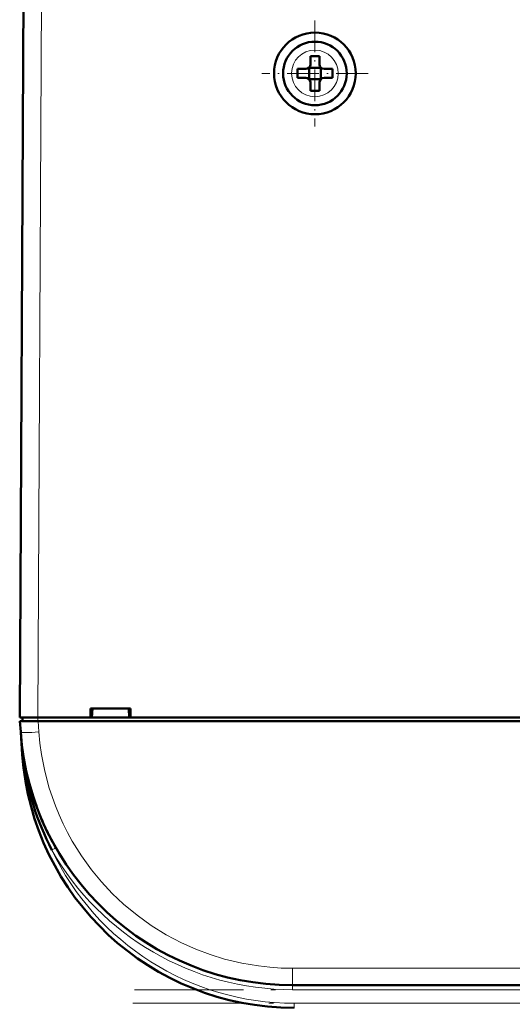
# Model space of a CAD drawing. Extents: x -1768 to 2122, y -1729 to 686.
# Tile 15 of 71: x -232 to -178, y -1513 to -1405. Entities that reach past the tile are written whole.
import ezdxf

# ---------------------------------------------------------------- set-up
doc = ezdxf.new("R2010")
doc.units = 0
doc.linetypes.add('DASHDOT', pattern=[18.5, 12, -3, 0.5, -3])

msp = doc.modelspace()

# ---------------------------------------------------------------- linework, layer by layer
at = {"color": 7, "lineweight": 50}
for p, q in [((-231.93, -1481.53), (-231.51, -1399.47)), ((-199.93, -1409.52), (-199.93, -1408.6)), ((-198.93, -1408.6), (-198.93, -1409.52)), ((-200.08, -1409.88), (-200.07, -1409.89)), ((-200.07, -1409.89), (-198.79, -1409.89)), ((-200.07, -1409.89), (-200.07, -1411.16)), ((-198.79, -1409.89), (-198.78, -1409.88)), ((-198.79, -1409.89), (-198.79, -1411.16)), ((-201.35, -1410.02), (-200.43, -1410.02)), ((-201.35, -1411.02), (-200.43, -1411.02)), ((-197.51, -1410.02), (-198.43, -1410.02)), ((-197.51, -1411.02), (-198.43, -1411.02)), ((-200.07, -1411.16), (-200.08, -1411.17)), ((-198.79, -1411.16), (-200.07, -1411.16)), ((-199.93, -1411.52), (-199.93, -1412.45)), ((-198.93, -1411.52), (-198.93, -1412.45)), ((-198.79, -1411.16), (-198.78, -1411.17)), ((-224.14, -1481.53), (-224.14, -1480.53)), ((-224.14, -1480.53), (-219.73, -1480.53)), ((-224, -1481.53), (-223.93, -1480.53)), ((-219.93, -1480.53), (-219.87, -1481.53)), ((-219.73, -1480.53), (-219.73, -1481.53)), ((-231.93, -1481.53), (-229.93, -1481.53)), ((-231.63, -1481.53), (-231.63, -1481.93)), ((-229.93, -1481.53), (-224.14, -1481.53)), ((-224.14, -1481.53), (-224, -1481.53)), ((-224.08, -1481.53), (-219.78, -1481.53)), ((-219.87, -1481.53), (-219.73, -1481.53)), ((-219.73, -1481.53), (-100.14, -1481.53)), ((-231.82, -1483.12), (-231.91, -1481.93)), ((-231.91, -1481.93), (-229.91, -1481.93)), ((23.04, -1481.93), (-229.91, -1481.93)), ((-231.82, -1483.15), (-231.65, -1485.62)), ((-229.48, -1492.83), (-229.38, -1493.06)), ((-4.97, -1511.03), (-201.9, -1511.03))]:
    msp.add_line(p, q, dxfattribs=at)
at = {"color": 7, "lineweight": 18}
for p, q in [((-229.51, -1399.47), (-229.93, -1481.53)), ((-199.41, -1407.95), (-199.43, -1407.95)), ((-202, -1410.5), (-202, -1410.52)), ((-196.86, -1410.55), (-196.86, -1410.52)), ((-199.45, -1413.1), (-199.43, -1413.1)), ((-229.94, -1481.93), (-229.94, -1481.53)), ((-229.91, -1481.93), (-229.83, -1483.12)), ((-231.65, -1485.62), (-231.6, -1485.61)), ((-231.55, -1485.98), (-231.6, -1485.61)), ((-228.39, -1496.13), (-228.08, -1495.96)), ((-228.08, -1495.96), (-227.96, -1495.89)), ((-4.97, -1509.17), (-201.9, -1509.17)), ((-201.9, -1511.03), (-201.9, -1509.17)), ((-201.9, -1511.03), (-201.9, -1511.53)), ((-4.97, -1511.53), (-201.9, -1511.53)), ((-201.72, -1513.03), (-201.72, -1513.53)), ((-5.15, -1513.03), (-201.72, -1513.03))]:
    msp.add_line(p, q, dxfattribs=at)
at = {"color": 7, "linetype": 'DASHDOT', "lineweight": 18, "ltscale": 0.292499}
msp.add_line((-199.43, -1404.67), (-199.43, -1416.37), dxfattribs=at)
at = {"color": 7, "linetype": 'DASHDOT', "lineweight": 18, "ltscale": 0.2925}
msp.add_line((-193.58, -1410.52), (-205.28, -1410.52), dxfattribs=at)
at = {"color": 7, "linetype": 'DASHDOT', "lineweight": 18, "ltscale": 0.012015}
msp.add_line((-229.94, -1481.49), (-229.94, -1481.97), dxfattribs=at)
at = {"color": 7, "linetype": 'DASHDOT', "lineweight": 18}
for p, q in [((14.72, -1511.53), (-221.59, -1511.53)), ((14.51, -1513.03), (-221.38, -1513.03))]:
    msp.add_line(p, q, dxfattribs=at)
at = {"color": 7, "lineweight": 18}
msp.add_lwpolyline([(-229.83, -1483.12), (-229.72, -1484.35), (-229.54, -1485.61), (-229.18, -1487.45), (-228.68, -1489.32), (-228.01, -1491.28), (-227.6, -1492.27), (-227.16, -1493.24), (-226.67, -1494.21), (-226.15, -1495.16), (-225.14, -1496.77), (-224.02, -1498.33), (-222.92, -1499.65), (-221.74, -1500.91), (-220.49, -1502.1), (-219, -1503.33), (-217.45, -1504.45), (-215.81, -1505.47), (-214.13, -1506.35), (-212.55, -1507.06), (-210.96, -1507.66), (-209.37, -1508.15), (-207.49, -1508.6), (-205.65, -1508.91), (-204.38, -1509.06), (-203.14, -1509.14), (-201.9, -1509.17)], dxfattribs=at)
at = {"color": 7, "lineweight": 50}
for radius in [4.5, 3.5]:
    msp.add_circle((-199.43, -1410.52), radius, dxfattribs=at)
at = {"color": 7, "lineweight": 18}
for centre, radius, start, end in [((-199.43, -1410.52), 2.57, 90, 179.4706), ((-199.43, -1410.52), 2.57, 0, 89.4706), ((-199.43, -1410.52), 2.57, 180, 269.4706), ((-199.43, -1410.52), 2.57, 270, 359.4706), ((-171.09, -1478.87), 60.88, 184.0416, 186.3583), ((-201.9, -1481.03), 30.5, 209.6942, 269.9999), ((-201.72, -1483.53), 29.5, 205.3037, 270)]:
    msp.add_arc(centre, radius, start, end, dxfattribs=at)
at = {"color": 7, "lineweight": 50}
for centre, radius, start, end in [((-199.43, -1425.7), 17.1, 89.9978, 91.6733), ((-199.43, -1425.7), 17.1, 88.3267, 90.0022), ((-200.43, -1409.52), 0.5, 270, 360), ((-198.43, -1409.52), 0.5, 180, 270), ((-184.26, -1410.52), 17.1, 178.3267, 180.0022), ((-184.22, -1410.52), 17.14, 179.9996, 181.6715), ((-200.43, -1411.52), 0.5, 0, 90), ((-198.43, -1411.52), 0.5, 90, 180), ((-214.6, -1410.52), 17.1, 359.9978, 1.6733), ((-214.64, -1410.52), 17.14, 358.3285, 0.0004), ((-199.43, -1395.32), 17.13, 268.3286, 271.6729), ((-201.9, -1481.03), 30, 184, 270), ((-201.72, -1483.53), 30, 184, 270), ((-231.59, -1485.85), 0.135, 285.2868, 317.5746), ((-201.82, -1482.29), 29.96, 187.0814, 207.5257), ((-202.08, -1481.1), 29.8, 198.5314, 203.1815), ((-201.87, -1481.01), 30.03, 205.6025, 209.691)]:
    msp.add_arc(centre, radius, start, end, dxfattribs=at)
at = {"color": 7, "lineweight": 18}
for centre, major_axis, ratio, start_param, end_param in [((-229.83, -1482.98), (2, 0.14), 0.069587, 3.141593, 4.707523), ((-232.04, -1485.65), (0.495, 0.076), 0.164442, 5.813966, 6.277967)]:
    msp.add_ellipse(centre, major_axis=major_axis, ratio=ratio, start_param=start_param, end_param=end_param, dxfattribs=at)

doc.saveas('drawing.dxf')
